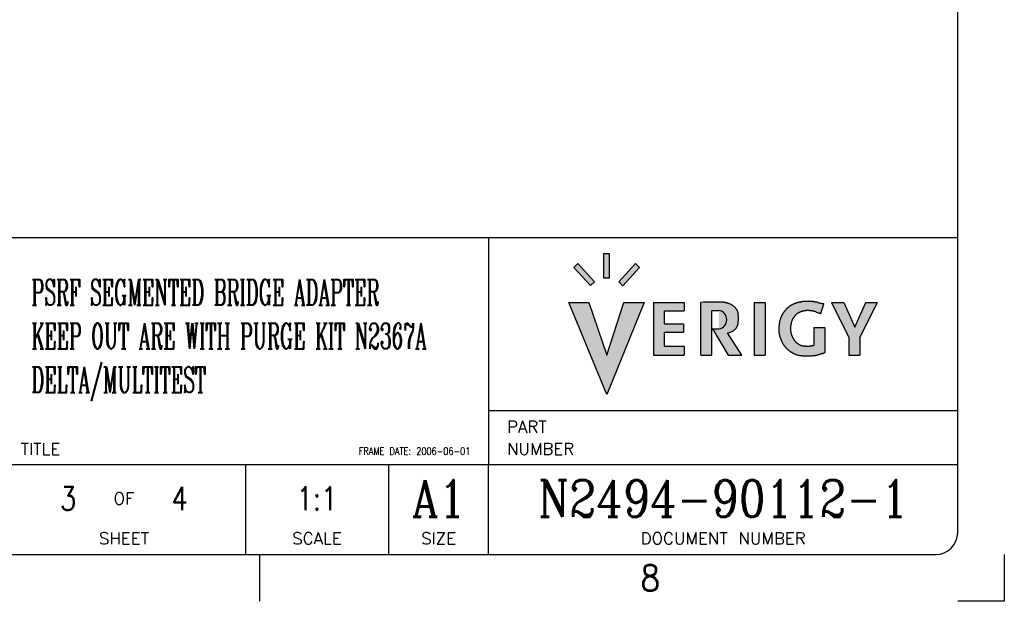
# Model space of a CAD drawing. Header units: inches. Extents: x 0 to 841, y 0 to 594.
# Tile 13 of 16: x 707 to 841, y 0 to 79. Entities that reach past the tile are written whole.
import ezdxf

# ---------------------------------------------------------------- set-up
doc = ezdxf.new("R2010")
doc.units = ezdxf.units.IN
doc.layers.add('1', color=7, linetype='Continuous')
doc.styles.add('CONVERTER_16', font='txt.shx', dxfattribs={"width": 0.9})
doc.styles.add('CONVERTER_17', font='txt.shx', dxfattribs={"width": 0.81})
doc.styles.add('CONVERTER_18', font='complex.shx', dxfattribs={"width": 0.855})
doc.styles.add('CONVERTER_19', font='txt.shx', dxfattribs={"width": 1.035})
doc.styles.add('CONVERTER_21', font='complex.shx', dxfattribs={"width": 0.532})

# ---------------------------------------------------------------- blocks, each defined once
blk = doc.blocks.new('Drawing_Grid_Zones__9', base_point=(6.35, 6.35))
at = {"layer": '1', "color": 4, "linetype": 'Continuous'}
for p, q in [((739.5875, 0), (739.5875, 6.35)), ((841, 6.35), (841, 0)), ((841, 0), (834.65, 0))]:
    blk.add_line(p, q, dxfattribs=at)
at = {"layer": '1', "color": 4, "insert": (792.76875, 3.175), "char_height": 3.5, "attachment_point": 5, "line_spacing_factor": 1.080432, "style": 'CONVERTER_16'}
blk.add_mtext('8', dxfattribs=at)
blk = doc.blocks.new('A1_Size_Verigy_Frame__11', base_point=(6.35, 6.35))
at = {"layer": '1', "linetype": 'Continuous'}
for points in [[(787.17, 47.33), (787.17, 43.98), (786.43, 43.98), (786.43, 47.33)], [(785.19, 43.5), (784.63, 42.99), (782.34, 45.46), (782.9, 45.97)], [(788.48, 43.47), (789.03, 42.93), (791.28, 45.45), (790.74, 45.99)], [(791.94, 40.69), (786.83, 28.13), (781.68, 40.69), (784.4, 40.69), (786.83, 33.52), (789.15, 40.69)], [(797.4, 40.69), (797.4, 39.54), (794.69, 39.54), (794.69, 37.79), (797.31, 37.79), (797.31, 36.64), (794.69, 36.64), (794.69, 34.71), (797.4, 34.71), (797.4, 33.52), (793.21, 33.52), (793.21, 40.69)], [(808.42, 40.69), (808.42, 33.52), (806.94, 33.52), (806.94, 40.69)], [(820.63, 37.33), (822.13, 40.69), (823.72, 40.69), (821.32, 35.91), (821.32, 33.52), (819.84, 33.52), (819.84, 35.91), (817.46, 40.69), (819.13, 40.69)]]:
    blk.add_hatch(color=4, dxfattribs=at).paths.add_polyline_path(points)
h = blk.add_hatch(color=4, dxfattribs=at)
edge = h.paths.add_edge_path()
edge.add_line((799.65, 40.69), (799.65, 33.52))
edge.add_line((799.65, 33.52), (801.15, 33.52))
edge.add_line((801.15, 33.52), (801.15, 39.58))
edge.add_line((801.15, 39.58), (802.12, 39.58))
edge.add_arc((801.94, 38.34), 1.25, -81.7494, 81.7494, ccw=False)
edge.add_line((802.12, 37.1), (801.23, 37.1))
edge.add_line((801.23, 37.1), (803.39, 33.52))
edge.add_line((803.39, 33.52), (805.24, 33.52))
edge.add_line((805.24, 33.52), (803.29, 36.53))
edge.add_arc((803.1, 38.16), 1.65, 276.8646, 281.7992)
edge.add_arc((803.12, 38.06), 1.53, 281.8439, 286.5074)
edge.add_arc((803.06, 38.24), 1.73, 286.5644, 290.2981)
edge.add_arc((802.58, 39.54), 3.12, 290.364, 292.0591)
edge.add_arc((807.22, 28.09), 9.24, 111.5449, 112.0897, ccw=False)
edge.add_arc((802.56, 39.99), 3.54, 290.9614, 291.9638)
edge.add_arc((803.62, 37.37), 0.715, 292.0472, 297.1925)
edge.add_arc((803.6, 37.39), 0.736, 297.7168, 304.1669)
edge.add_arc((803.43, 37.65), 1.05, 304.048, 308.7592)
edge.add_arc((802.9, 38.3), 1.89, 308.981, 311.7169)
edge.add_arc((807.38, 33.27), 4.84, 130.6433, 131.7183, ccw=False)
edge.add_arc((815.88, 22.98), 18.19, 129.5041, 129.8448, ccw=False)
edge.add_arc((803.6, 37.87), 1.1, 309.4623, 315.0479)
edge.add_arc((803.84, 37.62), 0.766, 315.7786, 323.1586)
edge.add_arc((803.47, 37.89), 1.22, 323.2116, 327.8292)
edge.add_arc((802.76, 38.35), 2.07, 327.6257, 330.4831)
edge.add_arc((802.6, 38.44), 2.25, 330.4419, 332.9709)
edge.add_arc((803.19, 38.15), 1.59, 332.8488, 336.0259)
edge.add_arc((803.64, 37.95), 1.1, 336.0644, 340.4159)
edge.add_arc((803.61, 37.95), 1.13, 340.6473, 347.6345)
edge.add_arc((802.95, 38.09), 1.8, 347.6878, 352.444)
edge.add_arc((801.51, 38.29), 3.26, 352.3189, 355.2721)
edge.add_arc((799.89, 38.43), 4.88, 355.2355, 357.4002)
edge.add_arc((798.14, 38.51), 6.64, 357.3804, 359.0748)
edge.add_arc((796.5, 38.54), 8.28, 359.0627, 360.4705)
edge.add_arc((796.27, 38.54), 8.5, 0.4426, 1.3388)
edge.add_arc((797.57, 38.57), 7.2, 1.3325, 2.373)
edge.add_arc((799.15, 38.64), 5.62, 2.3634, 3.6412)
edge.add_arc((800.74, 38.74), 4.03, 3.6247, 5.2891)
edge.add_arc((802.15, 38.87), 2.61, 5.2575, 7.5773)
edge.add_arc((803.27, 39.02), 1.48, 7.5078, 11.0328)
edge.add_arc((803.99, 39.17), 0.75, 10.9618, 17.0135)
edge.add_arc((803.96, 39.15), 0.781, 17.4016, 23.361)
edge.add_arc((802.93, 38.71), 1.9, 23.3346, 26.1223)
edge.add_arc((799.96, 37.26), 5.21, 26.0255, 27.1085)
edge.add_arc((802.3, 38.48), 2.56, 26.7483, 28.749)
edge.add_arc((803.49, 39.13), 1.21, 28.8787, 33.28)
edge.add_arc((803.29, 38.99), 1.45, 33.4924, 37.7019)
edge.add_arc((803.06, 38.81), 1.75, 37.6059, 41.314)
edge.add_arc((803.26, 38.99), 1.48, 41.2228, 45.4875)
edge.add_arc((803.4, 39.12), 1.29, 45.7142, 50.7281)
edge.add_arc((802.52, 38.04), 2.68, 50.8542, 53.1793)
edge.add_arc((801.64, 36.92), 4.11, 52.7438, 54.3264)
edge.add_arc((803, 38.82), 1.77, 54.2819, 57.9528)
edge.add_arc((803.26, 39.22), 1.29, 58.2042, 62.5409)
edge.add_arc((803.09, 38.89), 1.66, 62.6014, 65.9878)
edge.add_arc((802.43, 37.39), 3.3, 66.0447, 68.1388)
edge.add_arc((796.67, 23.06), 18.75, 68.1242, 68.4683)
edge.add_arc((799.92, 31.47), 9.73, 68.0919, 68.654)
edge.add_arc((802.81, 38.85), 1.81, 68.7642, 71.7347)
edge.add_arc((802.67, 38.4), 2.27, 71.9116, 74.5336)
edge.add_arc((802.38, 37.36), 3.35, 74.4873, 76.5383)
edge.add_arc((802.21, 36.66), 4.08, 76.5155, 78.3668)
edge.add_arc((802.17, 36.48), 4.26, 78.3515, 80.217)
edge.add_arc((802.22, 36.78), 3.95, 80.2026, 82.2549)
edge.add_arc((802.31, 37.43), 3.3, 82.2367, 84.6679)
edge.add_arc((801.39, 10.69), 30.05, 87.663, 93.3186)
h = blk.add_hatch(color=4, dxfattribs=at)
edge = h.paths.add_edge_path()
edge.add_arc((819.56, 39.46), 8.2, 203.3008, 203.8412)
edge.add_arc((822.52, 40.76), 11.43, 203.8341, 204.2667)
edge.add_arc((824.69, 41.74), 13.81, 204.2629, 204.6476)
edge.add_arc((822.84, 40.89), 11.77, 204.6345, 204.9304)
edge.add_arc((819.48, 39.33), 8.07, 204.9278, 205.3583)
edge.add_arc((817.18, 38.24), 5.52, 205.3532, 205.9635)
edge.add_arc((815.47, 37.4), 3.61, 205.9537, 206.8298)
edge.add_arc((814.19, 36.76), 2.19, 206.8096, 208.1196)
edge.add_arc((813.3, 36.28), 1.17, 208.0895, 210.0572)
edge.add_arc((812.99, 36.1), 0.821, 210.1034, 212.7675)
edge.add_arc((813.03, 36.13), 0.863, 212.8315, 215.4819)
edge.add_arc((813.56, 36.51), 1.51, 215.6041, 218.0543)
edge.add_arc((814.89, 37.55), 3.21, 217.9926, 219.2601)
edge.add_arc((818.43, 40.43), 7.77, 219.2413, 219.7728)
edge.add_arc((815.84, 38.26), 4.39, 219.5441, 220.8731)
edge.add_arc((813.85, 36.53), 1.76, 220.906, 224.1762)
edge.add_arc((813.75, 36.44), 1.62, 224.3481, 227.1827)
edge.add_arc((813.93, 36.64), 1.89, 227.1655, 229.6431)
edge.add_arc((814.02, 36.74), 2.02, 229.6292, 231.9346)
edge.add_arc((814.09, 36.83), 2.14, 231.9626, 234.9969)
edge.add_arc((814.38, 37.26), 2.65, 235.0175, 237.4327)
edge.add_arc((814.37, 37.23), 2.63, 237.3215, 238.9488)
edge.add_arc((814, 36.61), 1.9, 238.9423, 241.1851)
edge.add_arc((813.77, 36.19), 1.42, 241.175, 244.1338)
edge.add_arc((813.69, 36.02), 1.24, 244.2149, 248.8959)
edge.add_arc((813.76, 36.22), 1.45, 248.9484, 253.0273)
edge.add_arc((813.89, 36.62), 1.87, 252.9712, 255.3768)
edge.add_arc((813.91, 36.71), 1.96, 255.3432, 257.6097)
edge.add_arc((813.84, 36.38), 1.62, 257.5671, 260.1283)
edge.add_arc((813.78, 36.05), 1.28, 260.199, 262.6643)
edge.add_arc((813.81, 36.33), 1.57, 262.7178, 264.6422)
edge.add_arc((813.99, 38.2), 3.45, 264.663, 265.5706)
edge.add_arc((814.33, 42.39), 7.65, 265.4634, 265.9974)
edge.add_arc((814.23, 41.02), 6.28, 265.9979, 266.7144)
edge.add_arc((814.18, 40.1), 5.35, 266.7132, 267.6135)
edge.add_arc((814.14, 39.3), 4.56, 267.6109, 268.7164)
edge.add_arc((814.13, 38.57), 3.83, 268.7122, 270.0622)
edge.add_arc((814.13, 38.47), 3.72, 270.0974, 271.3382)
edge.add_arc((814.12, 38.85), 4.11, 271.3337, 272.4477)
edge.add_arc((814.11, 39.04), 4.3, 272.4437, 273.481)
edge.add_arc((814.11, 38.97), 4.23, 273.4768, 274.4854)
edge.add_arc((814.14, 38.61), 3.86, 274.48, 275.5141)
edge.add_arc((814.21, 37.96), 3.21, 275.5059, 276.6402)
edge.add_arc((814.28, 37.35), 2.6, 276.6484, 278.0162)
edge.add_arc((814.26, 37.49), 2.74, 278.0435, 279.2546)
edge.add_arc((813.99, 39.13), 4.4, 279.2734, 280.0319)
edge.add_arc((813.67, 40.98), 6.27, 279.9732, 280.4538)
edge.add_arc((813.78, 40.36), 5.65, 280.4592, 281.0431)
edge.add_arc((813.74, 40.57), 5.87, 281.0473, 281.6719)
edge.add_arc((813.58, 41.33), 6.64, 281.6745, 282.2936)
edge.add_arc((813.31, 42.59), 7.93, 282.2948, 282.8796)
edge.add_line((815.07, 34.86), (815.07, 37.28))
edge.add_line((815.07, 37.28), (816.55, 37.28))
edge.add_line((816.55, 37.28), (816.55, 33.86))
edge.add_arc((794.17, 100.31), 70.12, 288.5155, 288.6107, ccw=False)
edge.add_arc((797.39, 90.7), 59.99, 288.4186, 288.5151, ccw=False)
edge.add_arc((798.66, 86.89), 55.97, 288.3277, 288.4179, ccw=False)
edge.add_arc((796.79, 92.53), 61.91, 288.255, 288.3266, ccw=False)
edge.add_arc((782.91, 134.63), 106.24, 288.2163, 288.2536, ccw=False)
edge.add_line((816.12, 33.71), (816.06, 33.69))
edge.add_arc((830.49, -10.13), 46.13, 108.228, 108.3024)
edge.add_arc((823.95, 9.64), 25.31, 108.3032, 108.4367)
edge.add_arc((811.56, 46.67), 13.73, 287.9183, 288.6267, ccw=False)
edge.add_arc((814.65, 37.12), 3.69, 285.1245, 287.8966, ccw=False)
edge.add_arc((814.81, 36.55), 3.1, 282.6973, 284.9395, ccw=False)
edge.add_arc((814.73, 36.9), 3.46, 280.7251, 282.7159, ccw=False)
edge.add_arc((814.75, 36.81), 3.37, 278.7886, 280.7434, ccw=False)
edge.add_arc((814.83, 36.32), 2.87, 276.9468, 278.7918, ccw=False)
edge.add_arc((814.83, 36.27), 2.83, 275.0848, 276.9197, ccw=False)
edge.add_arc((814.77, 36.98), 3.54, 273.542, 275.0634, ccw=False)
edge.add_arc((814.64, 39.11), 5.67, 272.4988, 273.5361, ccw=False)
edge.add_arc((814.45, 43.41), 9.98, 271.8301, 272.523, ccw=False)
edge.add_arc((814.3, 48.07), 14.64, 271.3179, 271.8381, ccw=False)
edge.add_arc((814.18, 52.95), 19.52, 270.905, 271.3223, ccw=False)
edge.add_arc((814.11, 57.39), 23.96, 270.5527, 270.9077, ccw=False)
edge.add_arc((814.08, 60.65), 27.22, 270.2352, 270.5546, ccw=False)
edge.add_arc((814.07, 62.09), 28.66, 269.9328, 270.2368, ccw=False)
edge.add_arc((814.07, 61.32), 27.89, 269.6276, 269.9343, ccw=False)
edge.add_arc((814.05, 58.41), 24.98, 269.3001, 269.6295, ccw=False)
edge.add_arc((814, 53.84), 20.41, 268.9243, 269.3029, ccw=False)
edge.add_arc((813.8, 43.7), 10.27, 268.1594, 268.9767, ccw=False)
edge.add_arc((813.63, 38.42), 4.98, 266.6249, 268.167, ccw=False)
edge.add_arc((813.52, 36.6), 3.16, 264.3336, 266.6208, ccw=False)
edge.add_arc((813.45, 35.87), 2.43, 261.4227, 264.3148, ccw=False)
edge.add_arc((813.39, 35.49), 2.04, 257.2189, 261.4518, ccw=False)
edge.add_arc((813.33, 35.24), 1.78, 252.2377, 257.1979, ccw=False)
edge.add_arc((813.45, 35.57), 2.14, 248.7037, 252.074, ccw=False)
edge.add_arc((813.93, 36.82), 3.47, 246.648, 248.7264, ccw=False)
edge.add_arc((814.11, 37.25), 3.94, 245.0979, 246.7837, ccw=False)
edge.add_arc((814.08, 37.18), 3.86, 243.2003, 245.0497, ccw=False)
edge.add_arc((815.05, 39.1), 6.02, 242.3103, 243.1848, ccw=False)
edge.add_arc((817.51, 43.8), 11.33, 241.8417, 242.3242, ccw=False)
edge.add_arc((825.5, 58.72), 28.25, 241.6559, 241.845, ccw=False)
edge.add_arc((792.45, -2.53), 41.35, 61.6498, 61.7681)
edge.add_arc((819.96, 48.78), 16.87, 241.6733, 241.884, ccw=False)
edge.add_arc((813.2, 36.25), 2.63, 240.403, 241.673, ccw=False)
edge.add_arc((812.74, 35.42), 1.69, 238.3174, 240.3578, ccw=False)
edge.add_arc((812.91, 35.69), 2, 235.4824, 238.2123, ccw=False)
edge.add_arc((813.16, 36.06), 2.44, 233.0875, 235.5275, ccw=False)
edge.add_arc((813.11, 36), 2.37, 230.5281, 233.1206, ccw=False)
edge.add_arc((813.13, 36.02), 2.4, 226.8402, 230.4297, ccw=False)
edge.add_arc((813.65, 36.57), 3.16, 224.1917, 226.8322, ccw=False)
edge.add_arc((815.97, 38.82), 6.39, 223.1449, 224.1559, ccw=False)
edge.add_arc((802.57, 26.26), 11.98, 43.1218, 43.6251)
edge.add_arc((817.02, 40.13), 8.05, 223.5168, 224.0584, ccw=False)
edge.add_arc((812.07, 35.42), 1.22, 219.7835, 223.4371, ccw=False)
edge.add_arc((812.23, 35.54), 1.42, 216.0369, 219.4184, ccw=False)
edge.add_arc((813.39, 36.39), 2.85, 214.2927, 216.0974, ccw=False)
edge.add_arc((817.31, 39.06), 7.6, 213.623, 214.3135, ccw=False)
edge.add_arc((820.65, 41.33), 11.64, 213.1026, 213.7727, ccw=False)
edge.add_arc((815.35, 37.87), 5.31, 211.6593, 213.0997, ccw=False)
edge.add_arc((814.18, 37.14), 3.93, 209.7599, 211.6228, ccw=False)
edge.add_arc((813.44, 36.72), 3.08, 207.4804, 209.7836, ccw=False)
edge.add_arc((813.06, 36.52), 2.65, 205.1929, 207.4059, ccw=False)
edge.add_arc((813.52, 36.74), 3.16, 203.3638, 205.1704, ccw=False)
edge.add_arc((814.25, 37.05), 3.95, 201.6271, 203.3929, ccw=False)
edge.add_arc((815.33, 37.48), 5.11, 200.1447, 201.6096, ccw=False)
edge.add_arc((816.96, 38.08), 6.86, 199.3323, 200.1795, ccw=False)
edge.add_arc((817.14, 38.15), 7.04, 198.4937, 199.3429, ccw=False)
edge.add_arc((816.11, 37.8), 5.96, 197.5225, 198.5058, ccw=False)
edge.add_arc((814.4, 37.26), 4.16, 196.2367, 197.5438, ccw=False)
edge.add_arc((812.85, 36.81), 2.55, 194.3262, 196.2478, ccw=False)
edge.add_arc((812.47, 36.72), 2.16, 192.096, 194.272, ccw=False)
edge.add_arc((813.14, 36.86), 2.84, 190.2793, 192.0489, ccw=False)
edge.add_arc((815.08, 37.21), 4.81, 189.1142, 190.3068, ccw=False)
edge.add_arc((816.76, 37.48), 6.51, 188.174, 189.1346, ccw=False)
edge.add_arc((817.28, 37.56), 7.04, 187.2718, 188.1866, ccw=False)
edge.add_arc((816.42, 37.45), 6.17, 186.2663, 187.2851, ccw=False)
edge.add_arc((814.63, 37.25), 4.37, 184.9627, 186.2891, ccw=False)
edge.add_arc((812.87, 37.1), 2.61, 183.0853, 184.9815, ccw=False)
edge.add_arc((812.1, 37.06), 1.84, 180.6195, 183.0635, ccw=False)
edge.add_arc((811.95, 37.06), 1.69, 178.0018, 180.5753, ccw=False)
edge.add_arc((812.48, 37.04), 2.22, 175.6247, 177.9327, ccw=False)
edge.add_arc((814.2, 36.91), 3.94, 174.246, 175.6304, ccw=False)
edge.add_arc((820.65, 36.26), 10.43, 173.6917, 174.258, ccw=False)
edge.add_arc((827.89, 35.49), 17.71, 173.3678, 173.7812, ccw=False)
edge.add_arc((820.6, 36.33), 10.37, 172.6214, 173.3686, ccw=False)
edge.add_arc((817.27, 36.77), 7.01, 171.5025, 172.6282, ccw=False)
edge.add_arc((815.05, 37.1), 4.76, 169.8885, 171.5171, ccw=False)
edge.add_arc((814.37, 37.21), 4.08, 167.9208, 169.8128, ccw=False)
edge.add_arc((815.07, 37.06), 4.79, 166.3902, 167.9139, ccw=False)
edge.add_arc((816.72, 36.66), 6.49, 165.3162, 166.3829, ccw=False)
edge.add_arc((813.98, 37.4), 3.65, 163.6509, 165.5336, ccw=False)
edge.add_arc((812.24, 37.9), 1.84, 159.8526, 163.6056, ccw=False)
edge.add_arc((812.36, 37.85), 1.97, 156.2402, 159.6244, ccw=False)
edge.add_arc((813.23, 37.47), 2.92, 153.9269, 156.2704, ccw=False)
edge.add_arc((818.32, 34.97), 8.59, 153.1347, 153.8341, ccw=False)
edge.add_arc((806.77, 40.82), 4.36, 333.1219, 334.4699)
edge.add_arc((883.35, 5.08), 80.15, 154.9536, 155.0137, ccw=False)
edge.add_arc((811.76, 38.54), 1.13, 150.6202, 154.9234, ccw=False)
edge.add_arc((811.73, 38.54), 1.1, 145.3151, 150.0305, ccw=False)
edge.add_arc((812.97, 37.68), 2.61, 143.3601, 145.3639, ccw=False)
edge.add_arc((815.1, 36.13), 5.25, 142.7042, 143.5942, ccw=False)
edge.add_arc((813.95, 37.01), 3.8, 141.4913, 142.6976, ccw=False)
edge.add_arc((814.98, 36.17), 5.13, 140.3853, 141.3891, ccw=False)
edge.add_arc((863.51, -3.99), 68.12, 140.3123, 140.3902, ccw=False)
edge.add_arc((798.41, 50), 16.46, 320.3896, 320.795)
edge.add_arc((798.99, 49.54), 15.72, 320.7879, 321.2062)
edge.add_arc((816.92, 35.15), 7.27, 140.7964, 141.3612, ccw=False)
edge.add_arc((812.66, 38.62), 1.78, 138.4918, 140.7815, ccw=False)
edge.add_arc((812.22, 39.01), 1.19, 134.8498, 138.4384, ccw=False)
edge.add_arc((812.51, 38.7), 1.62, 130.7007, 134.5381, ccw=False)
edge.add_arc((813.75, 37.27), 3.51, 128.9449, 130.778, ccw=False)
edge.add_arc((824.72, 23.71), 20.95, 128.6571, 128.9486, ccw=False)
edge.add_arc((816.56, 33.99), 7.83, 128.309, 129.0174, ccw=False)
edge.add_arc((812.72, 38.84), 1.64, 124.9649, 128.253, ccw=False)
edge.add_arc((812.9, 38.56), 1.97, 121.4788, 124.6205, ccw=False)
edge.add_arc((813.97, 36.82), 4.01, 119.9763, 121.5447, ccw=False)
edge.add_arc((814.01, 36.77), 4.08, 118.9328, 120.1464, ccw=False)
edge.add_arc((813.15, 38.34), 2.29, 116.8814, 118.9336, ccw=False)
edge.add_arc((813.04, 38.55), 2.05, 114.352, 116.7612, ccw=False)
edge.add_arc((813.62, 37.25), 3.48, 112.7824, 114.3176, ccw=False)
edge.add_arc((814.66, 34.8), 6.14, 112.1312, 112.8736, ccw=False)
edge.add_arc((814.67, 34.77), 6.17, 111.3647, 112.1425, ccw=False)
edge.add_arc((814.24, 35.88), 4.98, 110.4231, 111.3781, ccw=False)
edge.add_arc((813.65, 37.48), 3.27, 109.0968, 110.4486, ccw=False)
edge.add_arc((813.38, 38.24), 2.47, 107.6011, 109.0252, ccw=False)
edge.add_arc((813.67, 37.31), 3.45, 106.6155, 107.5695, ccw=False)
edge.add_arc((817.06, 25.96), 15.29, 106.3879, 106.6059, ccw=False)
edge.add_arc((819.89, 16.54), 25.12, 106.3254, 106.5121, ccw=False)
edge.add_arc((814.49, 34.97), 5.92, 105.4696, 106.3192, ccw=False)
edge.add_arc((813.82, 37.38), 3.42, 103.9622, 105.4757, ccw=False)
edge.add_arc((813.83, 37.3), 3.5, 102.3704, 103.8363, ccw=False)
edge.add_arc((814.6, 33.81), 7.07, 101.6856, 102.3727, ccw=False)
edge.add_arc((808.67, 62.51), 22.24, 281.6646, 281.8598)
edge.add_arc((809.51, 58.23), 17.88, 282.0375, 282.2134)
edge.add_arc((813.93, 37.81), 3.02, 101.2377, 102.2194, ccw=False)
edge.add_arc((813.67, 39.1), 1.7, 99.3474, 101.1854, ccw=False)
edge.add_arc((813.76, 38.54), 2.27, 97.1817, 99.2201, ccw=False)
edge.add_arc((813.95, 37.07), 3.75, 95.812, 97.2201, ccw=False)
edge.add_arc((814.11, 35.53), 5.3, 94.7444, 95.8298, ccw=False)
edge.add_arc((814.21, 34.28), 6.56, 93.8342, 94.7544, ccw=False)
edge.add_arc((814.25, 33.66), 7.17, 92.9873, 93.8413, ccw=False)
edge.add_arc((814.24, 33.88), 6.95, 92.1258, 92.994, ccw=False)
edge.add_arc((814.21, 34.87), 5.96, 90.4073, 92.1434, ccw=False)
edge.add_arc((814.2, 35.52), 5.31, 88.5641, 90.3959, ccw=False)
edge.add_arc((814.2, 35.51), 5.33, 86.7833, 88.5496, ccw=False)
edge.add_arc((814.11, 34.07), 6.76, 84.8563, 86.7308, ccw=False)
edge.add_arc((813.68, 29.25), 11.61, 83.7683, 84.8563, ccw=False)
edge.add_arc((813.74, 29.61), 11.24, 83.194, 83.8774, ccw=False)
edge.add_arc((814.37, 34.84), 5.97, 81.9472, 83.2025, ccw=False)
edge.add_arc((814.7, 37.16), 3.63, 79.9902, 81.9638, ccw=False)
edge.add_arc((814.77, 37.6), 3.18, 77.7911, 79.8656, ccw=False)
edge.add_arc((814.35, 35.67), 5.16, 76.5195, 77.7671, ccw=False)
edge.add_arc((809.47, 15.31), 26.09, 76.2642, 76.5162, ccw=False)
edge.add_arc((819.89, 58.06), 17.91, 256.3256, 256.6629)
edge.add_arc((818.39, 51.73), 11.4, 256.668, 257.2331)
edge.add_arc((817.97, 49.85), 9.47, 257.238, 257.9692)
edge.add_arc((817.85, 49.31), 8.92, 257.9734, 258.8133)
edge.add_arc((817.88, 49.44), 9.05, 258.8165, 259.7166)
edge.add_arc((817.98, 50.02), 9.64, 259.7189, 260.6406)
edge.add_line((816.41, 40.51), (816, 39.16))
edge.add_arc((823.44, 61.32), 23.37, 251.1523, 251.4397, ccw=False)
edge.add_arc((822.99, 60.01), 21.99, 250.8703, 251.1519, ccw=False)
edge.add_arc((822.74, 59.29), 21.22, 250.6009, 250.8697, ccw=False)
edge.add_arc((822.76, 59.35), 21.29, 250.3534, 250.6001, ccw=False)
edge.add_arc((823.25, 60.7), 22.73, 250.1396, 250.3524, ccw=False)
edge.add_arc((824.75, 64.86), 27.15, 249.9742, 250.1383, ccw=False)
edge.add_arc((829.88, 78.94), 42.13, 249.8751, 249.9726, ccw=False)
edge.add_line((815.38, 39.38), (815.32, 39.4))
edge.add_arc((813.34, 34.02), 5.74, 69.7562, 70.4705)
edge.add_arc((814.59, 37.56), 1.98, 70.4878, 72.5103)
edge.add_arc((814.75, 38.05), 1.47, 72.5647, 75.4406)
edge.add_arc((814.69, 37.8), 1.72, 75.5155, 77.611)
edge.add_arc((814.55, 37.18), 2.36, 77.5965, 79.2392)
edge.add_arc((814.41, 36.47), 3.09, 79.2301, 80.555)
edge.add_arc((814.28, 35.68), 3.89, 80.5489, 81.6438)
edge.add_arc((814.13, 34.65), 4.92, 81.6475, 82.6335)
edge.add_arc((813.97, 33.39), 6.19, 82.6278, 83.4145)
edge.add_arc((813.83, 32.17), 7.42, 83.4108, 84.0539)
edge.add_arc((813.72, 31.13), 8.47, 84.0513, 84.5884)
edge.add_arc((814.03, 34.47), 5.11, 84.5326, 85.2397)
edge.add_arc((814.22, 36.81), 2.77, 85.2456, 86.5136)
edge.add_arc((814.27, 37.47), 2.1, 86.5301, 88.2214)
edge.add_arc((814.27, 37.59), 1.98, 88.2417, 90.1276)
edge.add_arc((814.27, 37.04), 2.54, 90.1887, 92.0646)
edge.add_arc((814.31, 35.97), 3.61, 92.0429, 93.4436)
edge.add_arc((814.37, 34.96), 4.62, 93.4313, 94.5521)
edge.add_arc((814.43, 34.25), 5.33, 94.5437, 95.5053)
edge.add_arc((814.44, 34.1), 5.48, 95.498, 96.3921)
edge.add_arc((814.24, 35.89), 3.68, 96.3369, 97.4708)
edge.add_arc((814.05, 37.31), 2.24, 97.4738, 99.2428)
edge.add_arc((813.96, 37.86), 1.69, 99.257, 101.5569)
edge.add_arc((813.93, 38.03), 1.51, 101.5788, 104.1887)
edge.add_arc((813.99, 37.81), 1.74, 104.2786, 107.728)
edge.add_arc((814.14, 37.31), 2.27, 107.7091, 110.5044)
edge.add_arc((814.34, 36.78), 2.83, 110.4915, 112.8183)
edge.add_arc((814.64, 36.07), 3.6, 112.812, 114.1048)
edge.add_arc((815.05, 35.15), 4.61, 114.0966, 115.0926)
edge.add_arc((815.49, 34.22), 5.64, 115.0877, 115.8632)
edge.add_arc((815.96, 33.25), 6.71, 115.8606, 116.4578)
edge.add_arc((814, 37.17), 2.33, 116.2474, 117.944)
edge.add_arc((813.41, 38.28), 1.07, 118.0309, 121.6461)
edge.add_arc((813.41, 38.28), 1.08, 121.7508, 124.7224)
edge.add_arc((813.48, 38.18), 1.2, 124.7055, 127.5759)
edge.add_arc((813.5, 38.16), 1.22, 127.563, 130.5031)
edge.add_arc((813.63, 38.01), 1.43, 130.5972, 133.6733)
edge.add_arc((813.98, 37.63), 1.94, 133.6517, 135.9137)
edge.add_arc((814.44, 37.19), 2.58, 135.902, 137.5466)
edge.add_arc((814.46, 37.17), 2.61, 137.4776, 138.9543)
edge.add_arc((814.25, 37.36), 2.32, 138.9752, 140.6091)
edge.add_arc((814.44, 37.2), 2.58, 140.6296, 142.1618)
edge.add_arc((815.17, 36.63), 3.5, 142.1712, 143.454)
edge.add_arc((815.98, 36.03), 4.51, 143.4397, 144.4829)
edge.add_arc((816.42, 35.72), 5.05, 144.4734, 145.4151)
edge.add_arc((816.27, 35.82), 4.87, 145.406, 146.3551)
edge.add_arc((814.68, 36.87), 2.97, 146.2723, 147.8457)
edge.add_arc((813.56, 37.57), 1.64, 147.8375, 150.5057)
edge.add_arc((813.1, 37.84), 1.1, 150.5091, 154.3015)
edge.add_arc((813.01, 37.88), 1.01, 154.4469, 158.4615)
edge.add_arc((813.28, 37.77), 1.3, 158.4921, 161.6634)
edge.add_arc((814.02, 37.53), 2.08, 161.6717, 163.764)
edge.add_arc((815.37, 37.13), 3.49, 163.7042, 165.1718)
edge.add_arc((816.41, 36.85), 4.57, 165.1571, 166.3361)
edge.add_arc((817.13, 36.68), 5.3, 166.3265, 167.3577)
edge.add_arc((817.28, 36.64), 5.45, 167.3497, 168.3356)
edge.add_arc((816.21, 36.86), 4.36, 168.2984, 169.7175)
edge.add_arc((815.16, 37.05), 3.3, 169.7242, 171.5314)
edge.add_arc((814.7, 37.12), 2.84, 171.5438, 173.6224)
edge.add_arc((814.99, 37.09), 3.12, 173.7008, 176.6572)
edge.add_arc((815.76, 37.05), 3.9, 176.6397, 179.0072)
edge.add_arc((814.86, 37.06), 2.99, 178.8697, 180.9419)
edge.add_arc((813.91, 37.04), 2.04, 180.9721, 184.0701)
edge.add_arc((813.69, 37.03), 1.82, 184.1115, 187.7902)
edge.add_arc((813.96, 37.07), 2.1, 187.831, 189.8408)
edge.add_arc((814.4, 37.14), 2.54, 189.8259, 191.5264)
edge.add_arc((814.64, 37.19), 2.79, 191.5153, 193.0592)
edge.add_arc((814.61, 37.18), 2.76, 193.0485, 194.5638)
edge.add_arc((814.28, 37.1), 2.42, 194.5501, 196.177)
edge.add_arc((813.72, 36.93), 1.83, 196.1539, 198.0975)
edge.add_arc((813.29, 36.79), 1.38, 198.135, 200.3954)
edge.add_arc((813.45, 36.85), 1.55, 200.4516, 202.35)
edge.add_arc((814.85, 37.43), 3.06, 202.3774, 203.3718)
at = {"color": 7, "linetype": 'Continuous'}
for p, q in [((630.26, 49.54), (834.65, 49.54)), ((770.75, 49.54), (770.75, 18.59)), ((770.75, 18.59), (704.49, 18.59)), ((770.75, 6.35), (770.75, 18.59)), ((834.65, 18.59), (770.75, 18.59))]:
    blk.add_line(p, q, dxfattribs=at)
at = {"color": 4, "linetype": 'Continuous'}
for p, q in [((834.65, 25.91), (770.75, 25.91)), ((737.62, 18.59), (737.62, 6.35))]:
    blk.add_line(p, q, dxfattribs=at)
at = {"layer": '1', "color": 7, "linetype": 'Continuous'}
for p, q in [((834.65, 9.35), (834.65, 584.65)), ((9.35, 6.35), (831.65, 6.35))]:
    blk.add_line(p, q, dxfattribs=at)
at = {"layer": '1', "color": 4, "linetype": 'Continuous'}
for p, q in [((786.43, 47.33), (787.17, 47.33)), ((786.43, 43.98), (786.43, 47.33)), ((787.17, 47.33), (787.17, 43.98)), ((782.34, 45.46), (782.9, 45.97)), ((782.9, 45.97), (785.19, 43.5)), ((790.74, 45.99), (788.48, 43.47)), ((791.28, 45.45), (790.74, 45.99)), ((782.34, 45.46), (784.63, 42.99)), ((789.03, 42.93), (791.28, 45.45)), ((785.19, 43.5), (784.63, 42.99)), ((787.17, 43.98), (786.43, 43.98)), ((788.48, 43.47), (789.03, 42.93)), ((786.83, 28.13), (781.68, 40.69)), ((781.68, 40.69), (784.4, 40.69)), ((784.4, 40.69), (786.83, 33.52)), ((786.83, 33.52), (789.15, 40.69)), ((791.94, 40.69), (786.83, 28.13)), ((789.15, 40.69), (791.94, 40.69)), ((793.21, 40.69), (797.4, 40.69)), ((793.21, 40.69), (793.21, 33.52)), ((797.4, 40.69), (797.4, 39.54)), ((799.65, 33.52), (799.65, 40.69)), ((806.94, 40.69), (808.42, 40.69)), ((806.94, 40.69), (806.94, 33.52)), ((808.42, 40.69), (808.42, 33.52)), ((816, 39.16), (816.41, 40.51)), ((817.46, 40.69), (819.84, 35.91)), ((817.46, 40.69), (819.13, 40.69)), ((819.13, 40.69), (820.63, 37.33)), ((820.63, 37.33), (822.13, 40.69)), ((821.32, 35.91), (823.72, 40.69)), ((822.13, 40.69), (823.72, 40.69)), ((794.69, 39.54), (797.4, 39.54)), ((794.69, 37.79), (794.69, 39.54)), ((801.15, 33.52), (801.15, 39.58)), ((801.15, 39.58), (802.12, 39.58)), ((815.32, 39.4), (815.38, 39.38)), ((794.69, 37.79), (797.31, 37.79)), ((797.31, 37.79), (797.31, 36.64)), ((794.69, 36.64), (797.31, 36.64)), ((794.69, 34.71), (794.69, 36.64)), ((801.23, 37.1), (803.39, 33.52)), ((801.23, 37.1), (802.12, 37.1)), ((805.24, 33.52), (803.29, 36.53)), ((815.07, 37.28), (816.55, 37.28)), ((815.07, 37.28), (815.07, 34.86)), ((816.55, 37.28), (816.55, 33.86)), ((819.84, 35.91), (819.84, 33.52)), ((821.32, 35.91), (821.32, 33.52)), ((794.69, 34.71), (797.4, 34.71)), ((797.4, 34.71), (797.4, 33.52)), ((816.12, 33.71), (816.06, 33.69)), ((793.21, 33.52), (797.4, 33.52)), ((799.65, 33.52), (801.15, 33.52)), ((803.39, 33.52), (805.24, 33.52)), ((806.94, 33.52), (808.42, 33.52)), ((819.84, 33.52), (821.32, 33.52)), ((757.1, 18.59), (757.1, 6.35))]:
    blk.add_line(p, q, dxfattribs=at)
for centre, radius, start, end in [((801.39, 10.69), 30.05, 87.663, 93.3186), ((802.31, 37.43), 3.3, 82.2367, 84.6679), ((802.22, 36.78), 3.95, 80.2026, 82.2549), ((802.17, 36.48), 4.26, 78.3515, 80.217), ((802.21, 36.66), 4.08, 76.5155, 78.3668), ((802.38, 37.36), 3.35, 74.4873, 76.5383), ((802.67, 38.4), 2.27, 71.9116, 74.5336), ((802.81, 38.85), 1.81, 68.7642, 71.7347), ((799.92, 31.47), 9.73, 68.0919, 68.654), ((796.67, 23.06), 18.75, 68.1242, 68.4683), ((802.43, 37.39), 3.3, 66.0447, 68.1388), ((803.09, 38.89), 1.66, 62.6014, 65.9878), ((803.26, 39.22), 1.29, 58.2042, 62.5409), ((803, 38.82), 1.77, 54.2819, 57.9528), ((801.64, 36.92), 4.11, 52.7438, 54.3264), ((812.9, 38.56), 1.97, 121.4788, 124.6205), ((813.97, 36.82), 4.01, 119.9763, 121.5447), ((814.01, 36.77), 4.08, 118.9328, 120.1464), ((813.15, 38.34), 2.29, 116.8814, 118.9336), ((813.04, 38.55), 2.05, 114.352, 116.7612), ((813.62, 37.25), 3.48, 112.7824, 114.3176), ((814.66, 34.8), 6.14, 112.1312, 112.8736), ((814.67, 34.77), 6.17, 111.3647, 112.1425), ((814.24, 35.88), 4.98, 110.4231, 111.3781), ((813.65, 37.48), 3.27, 109.0968, 110.4486), ((813.38, 38.24), 2.47, 107.6011, 109.0252), ((813.67, 37.31), 3.45, 106.6155, 107.5695), ((817.06, 25.96), 15.29, 106.3879, 106.6059), ((819.89, 16.54), 25.12, 106.3254, 106.5121), ((814.49, 34.97), 5.92, 105.4696, 106.3192), ((813.82, 37.38), 3.42, 103.9622, 105.4757), ((813.83, 37.3), 3.5, 102.3704, 103.8363), ((814.6, 33.81), 7.07, 101.6856, 102.3727), ((808.67, 62.51), 22.24, 281.6646, 281.8598), ((809.51, 58.23), 17.88, 282.0375, 282.2134), ((813.93, 37.81), 3.02, 101.2377, 102.2194), ((813.67, 39.1), 1.7, 99.3474, 101.1854), ((813.76, 38.54), 2.27, 97.1817, 99.2201), ((813.95, 37.07), 3.75, 95.812, 97.2201), ((814.11, 35.53), 5.3, 94.7444, 95.8298), ((814.21, 34.28), 6.56, 93.8342, 94.7544), ((814.25, 33.66), 7.17, 92.9873, 93.8413), ((814.24, 33.88), 6.95, 92.1258, 92.994), ((814.21, 34.87), 5.96, 90.4073, 92.1434), ((814.2, 35.52), 5.31, 88.5641, 90.3959), ((814.2, 35.51), 5.33, 86.7833, 88.5496), ((814.11, 34.07), 6.76, 84.8563, 86.7308), ((813.68, 29.25), 11.61, 83.7683, 84.8563), ((813.74, 29.61), 11.24, 83.194, 83.8774), ((814.37, 34.84), 5.97, 81.9472, 83.2025), ((814.7, 37.16), 3.63, 79.9902, 81.9638), ((814.77, 37.6), 3.18, 77.7911, 79.8656), ((814.35, 35.67), 5.16, 76.5195, 77.7671), ((809.47, 15.31), 26.09, 76.2642, 76.5162), ((819.89, 58.06), 17.91, 256.3256, 256.6629), ((818.39, 51.73), 11.4, 256.668, 257.2331), ((817.97, 49.85), 9.47, 257.238, 257.9692), ((817.85, 49.31), 8.92, 257.9734, 258.8133), ((817.88, 49.44), 9.05, 258.8165, 259.7166), ((817.98, 50.02), 9.64, 259.7189, 260.6406), ((801.94, 38.34), 1.25, 278.2506, 81.7494), ((802.52, 38.04), 2.68, 50.8542, 53.1793), ((803.4, 39.12), 1.29, 45.7142, 50.7281), ((803.26, 38.99), 1.48, 41.2228, 45.4875), ((803.06, 38.81), 1.75, 37.6059, 41.314), ((803.29, 38.99), 1.45, 33.4924, 37.7019), ((803.49, 39.13), 1.21, 28.8787, 33.28), ((802.3, 38.48), 2.56, 26.7483, 28.749), ((799.96, 37.26), 5.21, 26.0255, 27.1085), ((802.93, 38.71), 1.9, 23.3346, 26.1223), ((803.96, 39.15), 0.781, 17.4016, 23.361), ((803.99, 39.17), 0.75, 10.9618, 17.0135), ((803.27, 39.02), 1.48, 7.5078, 11.0328), ((802.15, 38.87), 2.61, 5.2575, 7.5773), ((800.74, 38.74), 4.03, 3.6247, 5.2891), ((799.15, 38.64), 5.62, 2.3634, 3.6412), ((806.77, 40.82), 4.36, 333.1219, 334.4699), ((883.35, 5.08), 80.15, 154.9536, 155.0137), ((811.76, 38.54), 1.13, 150.6202, 154.9234), ((811.73, 38.54), 1.1, 145.3151, 150.0305), ((812.97, 37.68), 2.61, 143.3601, 145.3639), ((815.1, 36.13), 5.25, 142.7042, 143.5942), ((813.95, 37.01), 3.8, 141.4913, 142.6976), ((814.98, 36.17), 5.13, 140.3853, 141.3891), ((863.51, -3.99), 68.12, 140.3123, 140.3902), ((798.41, 50), 16.46, 320.3896, 320.795), ((798.99, 49.54), 15.72, 320.7879, 321.2062), ((816.92, 35.15), 7.27, 140.7964, 141.3612), ((812.66, 38.62), 1.78, 138.4918, 140.7815), ((812.22, 39.01), 1.19, 134.8498, 138.4384), ((812.51, 38.7), 1.62, 130.7007, 134.5381), ((813.75, 37.27), 3.51, 128.9449, 130.778), ((824.72, 23.71), 20.95, 128.6571, 128.9486), ((816.56, 33.99), 7.83, 128.309, 129.0174), ((812.72, 38.84), 1.64, 124.9649, 128.253), ((814.46, 37.17), 2.61, 137.4776, 138.9543), ((814.44, 37.19), 2.58, 135.902, 137.5466), ((813.98, 37.63), 1.94, 133.6517, 135.9137), ((813.63, 38.01), 1.43, 130.5972, 133.6733), ((813.5, 38.16), 1.22, 127.563, 130.5031), ((813.48, 38.18), 1.2, 124.7055, 127.5759), ((813.41, 38.28), 1.08, 121.7508, 124.7224), ((813.41, 38.28), 1.07, 118.0309, 121.6461), ((814, 37.17), 2.33, 116.2474, 117.944), ((815.96, 33.25), 6.71, 115.8606, 116.4578), ((815.49, 34.22), 5.64, 115.0877, 115.8632), ((815.05, 35.15), 4.61, 114.0966, 115.0926), ((814.64, 36.07), 3.6, 112.812, 114.1048), ((814.34, 36.78), 2.83, 110.4915, 112.8183), ((814.14, 37.31), 2.27, 107.7091, 110.5044), ((813.99, 37.81), 1.74, 104.2786, 107.728), ((813.93, 38.03), 1.51, 101.5788, 104.1887), ((813.96, 37.86), 1.69, 99.257, 101.5569), ((814.05, 37.31), 2.24, 97.4738, 99.2428), ((814.24, 35.89), 3.68, 96.3369, 97.4708), ((814.44, 34.1), 5.48, 95.498, 96.3921), ((814.43, 34.25), 5.33, 94.5437, 95.5053), ((814.37, 34.96), 4.62, 93.4313, 94.5521), ((814.31, 35.97), 3.61, 92.0429, 93.4436), ((814.27, 37.04), 2.54, 90.1887, 92.0646), ((814.27, 37.59), 1.98, 88.2417, 90.1276), ((814.27, 37.47), 2.1, 86.5301, 88.2214), ((814.22, 36.81), 2.77, 85.2456, 86.5136), ((814.03, 34.47), 5.11, 84.5326, 85.2397), ((813.72, 31.13), 8.47, 84.0513, 84.5884), ((813.83, 32.17), 7.42, 83.4108, 84.0539), ((813.97, 33.39), 6.19, 82.6278, 83.4145), ((814.13, 34.65), 4.92, 81.6475, 82.6335), ((814.28, 35.68), 3.89, 80.5489, 81.6438), ((814.41, 36.47), 3.09, 79.2301, 80.555), ((814.55, 37.18), 2.36, 77.5965, 79.2392), ((814.69, 37.8), 1.72, 75.5155, 77.611), ((814.75, 38.05), 1.47, 72.5647, 75.4406), ((814.59, 37.56), 1.98, 70.4878, 72.5103), ((813.34, 34.02), 5.74, 69.7562, 70.4705), ((829.88, 78.94), 42.13, 249.8751, 249.9726), ((824.75, 64.86), 27.15, 249.9742, 250.1383), ((823.25, 60.7), 22.73, 250.1396, 250.3524), ((822.76, 59.35), 21.29, 250.3534, 250.6001), ((822.74, 59.29), 21.22, 250.6009, 250.8697), ((822.99, 60.01), 21.99, 250.8703, 251.1519), ((823.44, 61.32), 23.37, 251.1523, 251.4397), ((803.64, 37.95), 1.1, 336.0644, 340.4159), ((803.61, 37.95), 1.13, 340.6473, 347.6345), ((802.95, 38.09), 1.8, 347.6878, 352.444), ((801.51, 38.29), 3.26, 352.3189, 355.2721), ((799.89, 38.43), 4.88, 355.2355, 357.4002), ((797.57, 38.57), 7.2, 1.3325, 2.373), ((796.27, 38.54), 8.5, 0.4426, 1.3388), ((796.5, 38.54), 8.28, 359.0627, 0.4705), ((798.14, 38.51), 6.64, 357.3804, 359.0748), ((820.6, 36.33), 10.37, 172.6214, 173.3686), ((817.27, 36.77), 7.01, 171.5025, 172.6282), ((815.05, 37.1), 4.76, 169.8885, 171.5171), ((814.37, 37.21), 4.08, 167.9208, 169.8128), ((815.07, 37.06), 4.79, 166.3902, 167.9139), ((816.72, 36.66), 6.49, 165.3162, 166.3829), ((813.98, 37.4), 3.65, 163.6509, 165.5336), ((812.24, 37.9), 1.84, 159.8526, 163.6056), ((812.36, 37.85), 1.97, 156.2402, 159.6244), ((813.23, 37.47), 2.92, 153.9269, 156.2704), ((818.32, 34.97), 8.59, 153.1347, 153.8341), ((815.16, 37.05), 3.3, 169.7242, 171.5314), ((816.21, 36.86), 4.36, 168.2984, 169.7175), ((817.28, 36.64), 5.45, 167.3497, 168.3356), ((817.13, 36.68), 5.3, 166.3265, 167.3577), ((816.41, 36.85), 4.57, 165.1571, 166.3361), ((815.37, 37.13), 3.49, 163.7042, 165.1718), ((814.02, 37.53), 2.08, 161.6717, 163.764), ((813.28, 37.77), 1.3, 158.4921, 161.6634), ((813.01, 37.88), 1.01, 154.4469, 158.4615), ((813.1, 37.84), 1.1, 150.5091, 154.3015), ((813.56, 37.57), 1.64, 147.8375, 150.5057), ((814.68, 36.87), 2.97, 146.2723, 147.8457), ((816.27, 35.82), 4.87, 145.406, 146.3551), ((816.42, 35.72), 5.05, 144.4734, 145.4151), ((815.98, 36.03), 4.51, 143.4397, 144.4829), ((815.17, 36.63), 3.5, 142.1712, 143.454), ((814.44, 37.2), 2.58, 140.6296, 142.1618), ((814.25, 37.36), 2.32, 138.9752, 140.6091), ((803.1, 38.16), 1.65, 276.8646, 281.7992), ((803.12, 38.06), 1.53, 281.8439, 286.5074), ((803.06, 38.24), 1.73, 286.5644, 290.2981), ((802.58, 39.54), 3.12, 290.364, 292.0591), ((807.22, 28.09), 9.24, 111.5449, 112.0897), ((802.56, 39.99), 3.54, 290.9614, 291.9638), ((803.62, 37.37), 0.715, 292.0472, 297.1925), ((803.6, 37.39), 0.736, 297.7168, 304.1669), ((803.43, 37.65), 1.05, 304.048, 308.7592), ((802.9, 38.3), 1.89, 308.981, 311.7169), ((807.38, 33.27), 4.84, 130.6433, 131.7183), ((815.88, 22.98), 18.19, 129.5041, 129.8448), ((803.6, 37.87), 1.1, 309.4623, 315.0479), ((803.84, 37.62), 0.766, 315.7786, 323.1586), ((803.47, 37.89), 1.22, 323.2116, 327.8292), ((802.76, 38.35), 2.07, 327.6257, 330.4831), ((802.6, 38.44), 2.25, 330.4419, 332.9709), ((803.19, 38.15), 1.59, 332.8488, 336.0259), ((811.95, 37.06), 1.69, 178.0018, 180.5753), ((812.1, 37.06), 1.84, 180.6195, 183.0635), ((814.2, 36.91), 3.94, 174.246, 175.6304), ((812.48, 37.04), 2.22, 175.6247, 177.9327), ((812.87, 37.1), 2.61, 183.0853, 184.9815), ((814.63, 37.25), 4.37, 184.9627, 186.2891), ((820.65, 36.26), 10.43, 173.6917, 174.258), ((816.42, 37.45), 6.17, 186.2663, 187.2851), ((827.89, 35.49), 17.71, 173.3678, 173.7812), ((817.28, 37.56), 7.04, 187.2718, 188.1866), ((816.76, 37.48), 6.51, 188.174, 189.1346), ((815.08, 37.21), 4.81, 189.1142, 190.3068), ((813.14, 36.86), 2.84, 190.2793, 192.0489), ((812.47, 36.72), 2.16, 192.096, 194.272), ((814.99, 37.09), 3.12, 173.7008, 176.6572), ((815.76, 37.05), 3.9, 176.6397, 179.0072), ((814.86, 37.06), 2.99, 178.8697, 180.9419), ((813.91, 37.04), 2.04, 180.9721, 184.0701), ((813.69, 37.03), 1.82, 184.1115, 187.7902), ((813.96, 37.07), 2.1, 187.831, 189.8408), ((814.7, 37.12), 2.84, 171.5438, 173.6224), ((814.4, 37.14), 2.54, 189.8259, 191.5264), ((814.64, 37.19), 2.79, 191.5153, 193.0592), ((814.61, 37.18), 2.76, 193.0485, 194.5638), ((814.28, 37.1), 2.42, 194.5501, 196.177), ((813.72, 36.93), 1.83, 196.1539, 198.0975), ((813.29, 36.79), 1.38, 198.135, 200.3954), ((813.45, 36.85), 1.55, 200.4516, 202.35), ((814.85, 37.43), 3.06, 202.3774, 203.3718), ((812.85, 36.81), 2.55, 194.3262, 196.2478), ((814.4, 37.26), 4.16, 196.2367, 197.5438), ((816.11, 37.8), 5.96, 197.5225, 198.5058), ((817.14, 38.15), 7.04, 198.4937, 199.3429), ((816.96, 38.08), 6.86, 199.3323, 200.1795), ((815.33, 37.48), 5.11, 200.1447, 201.6096), ((814.25, 37.05), 3.95, 201.6271, 203.3929), ((813.52, 36.74), 3.16, 203.3638, 205.1704), ((813.06, 36.52), 2.65, 205.1929, 207.4059), ((813.44, 36.72), 3.08, 207.4804, 209.7836), ((814.18, 37.14), 3.93, 209.7599, 211.6228), ((815.35, 37.87), 5.31, 211.6593, 213.0997), ((820.65, 41.33), 11.64, 213.1026, 213.7727), ((819.56, 39.46), 8.2, 203.3008, 203.8412), ((822.52, 40.76), 11.43, 203.8341, 204.2667), ((824.69, 41.74), 13.81, 204.2629, 204.6476), ((822.84, 40.89), 11.77, 204.6345, 204.9304), ((819.48, 39.33), 8.07, 204.9278, 205.3583), ((817.18, 38.24), 5.52, 205.3532, 205.9635), ((815.47, 37.4), 3.61, 205.9537, 206.8298), ((814.19, 36.76), 2.19, 206.8096, 208.1196), ((813.3, 36.28), 1.17, 208.0895, 210.0572), ((812.99, 36.1), 0.821, 210.1034, 212.7675), ((813.03, 36.13), 0.863, 212.8315, 215.4819), ((813.56, 36.51), 1.51, 215.6041, 218.0543), ((814.89, 37.55), 3.21, 217.9926, 219.2601), ((818.43, 40.43), 7.77, 219.2413, 219.7728), ((815.84, 38.26), 4.39, 219.5441, 220.8731), ((813.85, 36.53), 1.76, 220.906, 224.1762), ((813.75, 36.44), 1.62, 224.3481, 227.1827), ((813.93, 36.64), 1.89, 227.1655, 229.6431), ((814.02, 36.74), 2.02, 229.6292, 231.9346), ((814.09, 36.83), 2.14, 231.9626, 234.9969), ((814.38, 37.26), 2.65, 235.0175, 237.4327), ((814.37, 37.23), 2.63, 237.3215, 238.9488), ((814, 36.61), 1.9, 238.9423, 241.1851), ((813.77, 36.19), 1.42, 241.175, 244.1338), ((813.69, 36.02), 1.24, 244.2149, 248.8959), ((817.31, 39.06), 7.6, 213.623, 214.3135), ((813.39, 36.39), 2.85, 214.2927, 216.0974), ((812.23, 35.54), 1.42, 216.0369, 219.4184), ((812.07, 35.42), 1.22, 219.7835, 223.4371), ((817.02, 40.13), 8.05, 223.5168, 224.0584), ((802.57, 26.26), 11.98, 43.1218, 43.6251), ((815.97, 38.82), 6.39, 223.1449, 224.1559), ((813.65, 36.57), 3.16, 224.1917, 226.8322), ((813.13, 36.02), 2.4, 226.8402, 230.4297), ((813.11, 36), 2.37, 230.5281, 233.1206), ((813.16, 36.06), 2.44, 233.0875, 235.5275), ((812.91, 35.69), 2, 235.4824, 238.2123), ((812.74, 35.42), 1.69, 238.3174, 240.3578), ((813.2, 36.25), 2.63, 240.403, 241.673), ((819.96, 48.78), 16.87, 241.6733, 241.884), ((792.45, -2.53), 41.35, 61.6498, 61.7681), ((825.5, 58.72), 28.25, 241.6559, 241.845), ((817.51, 43.8), 11.33, 241.8417, 242.3242), ((815.05, 39.1), 6.02, 242.3103, 243.1848), ((814.08, 37.18), 3.86, 243.2003, 245.0497), ((814.11, 37.25), 3.94, 245.0979, 246.7837), ((813.93, 36.82), 3.47, 246.648, 248.7264), ((813.45, 35.57), 2.14, 248.7037, 252.074), ((813.33, 35.24), 1.78, 252.2377, 257.1979), ((813.76, 36.22), 1.45, 248.9484, 253.0273), ((813.89, 36.62), 1.87, 252.9712, 255.3768), ((813.91, 36.71), 1.96, 255.3432, 257.6097), ((813.84, 36.38), 1.62, 257.5671, 260.1283), ((813.78, 36.05), 1.28, 260.199, 262.6643), ((813.81, 36.33), 1.57, 262.7178, 264.6422), ((813.99, 38.2), 3.45, 264.663, 265.5706), ((814.33, 42.39), 7.65, 265.4634, 265.9974), ((814.23, 41.02), 6.28, 265.9979, 266.7144), ((814.18, 40.1), 5.35, 266.7132, 267.6135), ((814.14, 39.3), 4.56, 267.6109, 268.7164), ((814.13, 38.57), 3.83, 268.7122, 270.0622), ((814.13, 38.47), 3.72, 270.0974, 271.3382), ((814.12, 38.85), 4.11, 271.3337, 272.4477), ((814.11, 39.04), 4.3, 272.4437, 273.481), ((814.11, 38.97), 4.23, 273.4768, 274.4854), ((814.14, 38.61), 3.86, 274.48, 275.5141), ((814.21, 37.96), 3.21, 275.5059, 276.6402), ((814.28, 37.35), 2.6, 276.6484, 278.0162), ((814.26, 37.49), 2.74, 278.0435, 279.2546), ((813.99, 39.13), 4.4, 279.2734, 280.0319), ((813.67, 40.98), 6.27, 279.9732, 280.4538), ((813.78, 40.36), 5.65, 280.4592, 281.0431), ((813.74, 40.57), 5.87, 281.0473, 281.6719), ((813.58, 41.33), 6.64, 281.6745, 282.2936), ((813.31, 42.59), 7.93, 282.2948, 282.8796), ((814.81, 36.55), 3.1, 282.6973, 284.9395), ((814.65, 37.12), 3.69, 285.1245, 287.8966), ((811.56, 46.67), 13.73, 287.9183, 288.6267), ((823.95, 9.64), 25.31, 108.3032, 108.4367), ((830.49, -10.13), 46.13, 108.228, 108.3024), ((782.91, 134.63), 106.24, 288.2163, 288.2536), ((796.79, 92.53), 61.91, 288.255, 288.3266), ((798.66, 86.89), 55.97, 288.3277, 288.4179), ((797.39, 90.7), 59.99, 288.4186, 288.5151), ((794.17, 100.31), 70.12, 288.5155, 288.6107), ((813.39, 35.49), 2.04, 257.2189, 261.4518), ((813.45, 35.87), 2.43, 261.4227, 264.3148), ((813.52, 36.6), 3.16, 264.3336, 266.6208), ((813.63, 38.42), 4.98, 266.6249, 268.167), ((813.8, 43.7), 10.27, 268.1594, 268.9767), ((814, 53.84), 20.41, 268.9243, 269.3029), ((814.05, 58.41), 24.98, 269.3001, 269.6295), ((814.07, 61.32), 27.89, 269.6276, 269.9343), ((814.07, 62.09), 28.66, 269.9328, 270.2368), ((814.08, 60.65), 27.22, 270.2352, 270.5546), ((814.11, 57.39), 23.96, 270.5527, 270.9077), ((814.18, 52.95), 19.52, 270.905, 271.3223), ((814.3, 48.07), 14.64, 271.3179, 271.8381), ((814.45, 43.41), 9.98, 271.8301, 272.523), ((814.64, 39.11), 5.67, 272.4988, 273.5361), ((814.77, 36.98), 3.54, 273.542, 275.0634), ((814.83, 36.27), 2.83, 275.0848, 276.9197), ((814.83, 36.32), 2.87, 276.9468, 278.7918), ((814.75, 36.81), 3.37, 278.7886, 280.7434), ((814.73, 36.9), 3.46, 280.7251, 282.7159)]:
    blk.add_arc(centre, radius, start, end, dxfattribs=at)
at = {"layer": '1', "color": 7, "linetype": 'Continuous'}
blk.add_arc((831.65, 9.35), 3, 270, 0, dxfattribs=at)
at = {"layer": '1'}
blk.add_blockref('Drawing_Grid_Zones__9', (6.35, 6.35), dxfattribs=at)
at = {"color": 3, "line_spacing_factor": 1.020408}
for s, insert, char_height, attachment_point, style in [('PSRF SEGMENTED BRIDGE ADAPTER\\PKEEP OUT ARE WITH PURGE KIT N2367A\\PDELTA/MULTITEST', (708.45, 35.53), 3.5, 4, 'CONVERTER_21'), ('N2494-90112-1', (802.7, 13.99), 5, 5, 'CONVERTER_18'), ('3', (713.46, 13.99), 3.2, 5, 'CONVERTER_17'), ('4', (728.66, 13.99), 3.2, 5, 'CONVERTER_17'), ('1:1', (747.36, 13.99), 3.2, 5, 'CONVERTER_17')]:
    blk.add_mtext(s, dxfattribs=dict(at, insert=insert, char_height=char_height, attachment_point=attachment_point, style=style))
at = {"color": 4}
for s, insert, char_height, attachment_point, line_spacing_factor, style in [('PART\\PNUMBER', (773.25, 22.25), 1.6, 4, 1.12545, 'CONVERTER_19'), ('TITLE', (706.99, 19.94), 1.6, 7, 1.12545, 'CONVERTER_19'), ('FRAME DATE: 2006-06-01', (768.25, 19.94), 1, 9, 1.020408, 'CONVERTER_17'), ('A1', (763.93, 13.99), 5, 5, 1.020408, 'CONVERTER_18'), ('OF', (721.06, 13.99), 1.6, 5, 1.12545, 'CONVERTER_19'), ('SHEET', (721.06, 7.76), 1.6, 8, 1.12545, 'CONVERTER_19'), ('SCALE', (747.36, 7.76), 1.6, 8, 1.12545, 'CONVERTER_19'), ('SIZE', (763.93, 7.76), 1.6, 8, 1.12545, 'CONVERTER_19'), ('DOCUMENT NUMBER', (802.7, 7.76), 1.6, 8, 1.12545, 'CONVERTER_19')]:
    blk.add_mtext(s, dxfattribs=dict(at, insert=insert, char_height=char_height, attachment_point=attachment_point, line_spacing_factor=line_spacing_factor, style=style))

msp = doc.modelspace()

# ---------------------------------------------------------------- block references
msp.add_blockref('A1_Size_Verigy_Frame__11', (6.35, 6.35))

doc.saveas('drawing.dxf')
